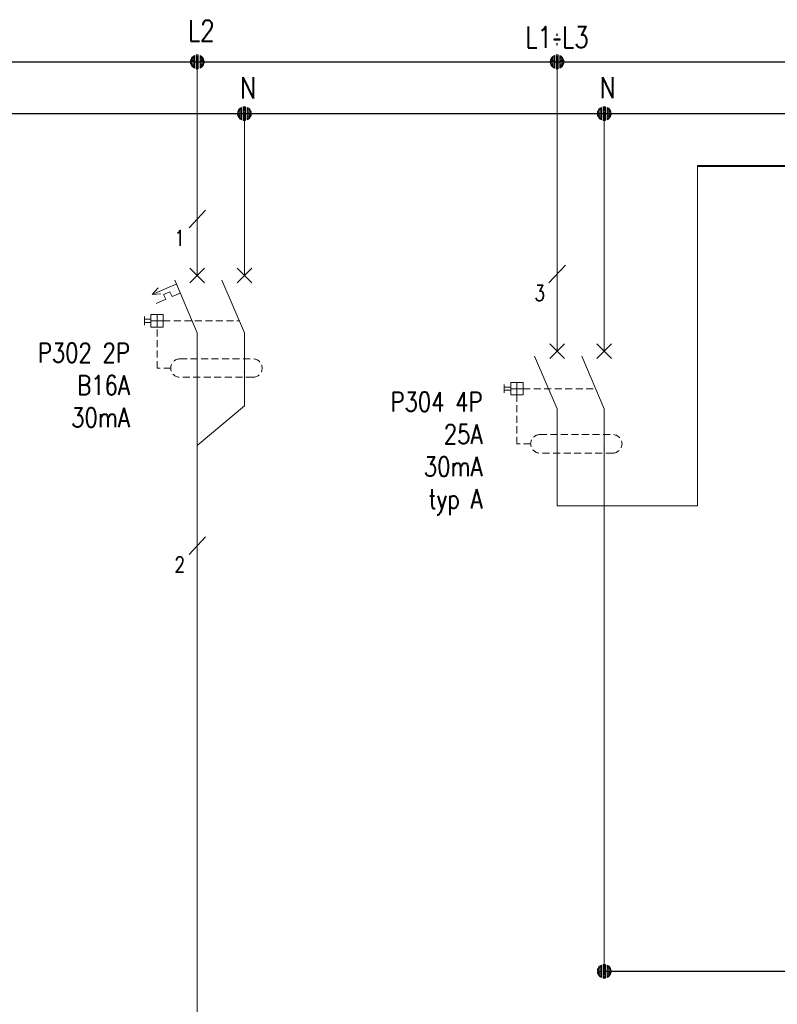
# Model space of a CAD drawing. Header units: millimetres. Extents: x 2505 to 3495, y 1397 to 1684.
# Tile 3 of 59: x 2590 to 2630, y 1465 to 1518. Entities that reach past the tile are written whole.
import ezdxf

# ---------------------------------------------------------------- set-up
doc = ezdxf.new("R2010")
doc.units = ezdxf.units.MM
doc.linetypes.add('DASHED2', pattern=[0.375, 0.25, -0.125])
doc.layers.add('OPIS', color=7, linetype='Continuous')
for name, color, linetype, lineweight in [('PRZEWODY', 3, 'Continuous', 20), ('SYMBOL', 3, 'Continuous', 20), ('SZYNY', 1, 'Continuous', 40)]:
    doc.layers.add(name, color=color, linetype=linetype, lineweight=lineweight)
doc.styles.add('SIMPLEX', font='simplex.shx', dxfattribs={"width": 0.8})

# ---------------------------------------------------------------- blocks, each defined once
blk = doc.blocks.new('P-PUNKT')
for p, q in [((-0.637, 0.172), (-0.658, 0.021)), ((-0.637, 0.172), (-0.658, 0.021)), ((-0.637, 0.002), (-0.656, -0.028)), ((-0.598, 0.282), (-0.637, 0.172)), ((-0.598, 0.282), (-0.637, 0.172)), ((-0.598, 0.142), (-0.637, 0.087)), ((-0.598, 0.002), (-0.637, 0.002)), ((-0.513, 0.425), (-0.598, 0.282)), ((-0.513, 0.425), (-0.598, 0.282)), ((-0.513, 0.285), (-0.598, 0.188)), ((-0.513, 0.145), (-0.598, 0.095)), ((-0.513, 0.006), (-0.598, 0.002)), ((-0.399, 0.524), (-0.513, 0.425)), ((-0.399, 0.524), (-0.513, 0.425)), ((-0.399, 0.408), (-0.513, 0.332)), ((-0.399, 0.291), (-0.513, 0.239)), ((-0.399, 0.175), (-0.513, 0.145)), ((-0.399, 0.058), (-0.513, 0.052)), ((-0.267, 0.605), (-0.399, 0.524)), ((-0.267, 0.605), (-0.399, 0.524)), ((-0.267, 0.495), (-0.399, 0.429)), ((-0.267, 0.385), (-0.399, 0.334)), ((-0.267, 0.274), (-0.399, 0.238)), ((-0.267, 0.164), (-0.399, 0.143)), ((-0.267, 0.053), (-0.399, 0.048)), ((-0.267, 0.605), (-0.267, -0.609)), ((-0.267, 0.605), (-0.267, -0.609)), ((-0.105, 0.664), (0.105, 0.664)), ((-0.105, 0.664), (0.105, 0.664)), ((-0.105, -0.664), (-0.105, 0.664)), ((-0.105, 0.664), (-0.105, -0.664)), ((-0.105, 0.562), (0.105, 0.562)), ((-0.105, 0.46), (0.105, 0.46)), ((-0.105, 0.358), (0.105, 0.358)), ((-0.105, 0.256), (0.105, 0.256)), ((-0.105, 0.153), (0.105, 0.153)), ((-0.105, 0.051), (0.105, 0.051)), ((0.105, -0.664), (0.105, 0.664)), ((0.105, 0.664), (0.105, -0.664)), ((0.267, 0.605), (0.267, -0.609)), ((0.267, 0.605), (0.267, -0.609)), ((0.267, 0.605), (0.399, 0.524)), ((0.267, 0.605), (0.399, 0.524)), ((0.267, 0.495), (0.399, 0.429)), ((0.267, 0.385), (0.399, 0.334)), ((0.267, 0.274), (0.399, 0.238)), ((0.267, 0.164), (0.399, 0.143)), ((0.267, 0.053), (0.399, 0.048)), ((0.399, 0.524), (0.513, 0.425)), ((0.399, 0.524), (0.513, 0.425)), ((0.399, 0.408), (0.513, 0.332)), ((0.399, 0.291), (0.513, 0.239)), ((0.399, 0.175), (0.513, 0.145)), ((0.399, 0.058), (0.513, 0.052)), ((0.513, 0.425), (0.598, 0.282)), ((0.513, 0.425), (0.598, 0.282)), ((0.513, 0.285), (0.598, 0.188)), ((0.513, 0.145), (0.598, 0.095)), ((0.513, 0.006), (0.598, 0.002)), ((0.598, 0.282), (0.637, 0.172)), ((0.598, 0.282), (0.637, 0.172)), ((0.598, 0.142), (0.637, 0.087)), ((0.598, 0.002), (0.637, 0.002)), ((0.637, 0.172), (0.658, 0.021)), ((0.637, 0.172), (0.658, 0.021)), ((0.637, 0.002), (0.656, -0.028)), ((-0.654, -0.076), (-0.637, -0.168)), ((-0.637, -0.168), (-0.654, -0.076)), ((-0.598, -0.138), (-0.637, -0.083)), ((-0.637, -0.168), (-0.598, -0.278)), ((-0.598, -0.278), (-0.637, -0.168)), ((-0.513, -0.134), (-0.598, -0.091)), ((-0.513, -0.274), (-0.598, -0.185)), ((-0.598, -0.278), (-0.513, -0.414)), ((-0.513, -0.414), (-0.598, -0.278)), ((-0.399, -0.058), (-0.513, -0.041)), ((-0.399, -0.175), (-0.513, -0.134)), ((-0.399, -0.291), (-0.513, -0.228)), ((-0.399, -0.408), (-0.513, -0.321)), ((-0.513, -0.414), (-0.399, -0.524)), ((-0.399, -0.524), (-0.513, -0.414)), ((-0.267, -0.057), (-0.399, -0.048)), ((-0.267, -0.167), (-0.399, -0.143)), ((-0.267, -0.278), (-0.399, -0.238)), ((-0.267, -0.388), (-0.399, -0.334)), ((-0.267, -0.499), (-0.399, -0.429)), ((-0.399, -0.524), (-0.267, -0.609)), ((-0.267, -0.609), (-0.399, -0.524)), ((-0.105, -0.051), (0.105, -0.051)), ((-0.105, -0.153), (0.105, -0.153)), ((-0.105, -0.256), (0.105, -0.256)), ((-0.105, -0.358), (0.105, -0.358)), ((-0.105, -0.46), (0.105, -0.46)), ((-0.105, -0.562), (0.105, -0.562)), ((0.105, -0.664), (-0.105, -0.664)), ((-0.105, -0.664), (0.105, -0.664)), ((0.267, -0.057), (0.399, -0.048)), ((0.267, -0.167), (0.399, -0.143)), ((0.267, -0.278), (0.399, -0.238)), ((0.267, -0.388), (0.399, -0.334)), ((0.267, -0.499), (0.399, -0.429)), ((0.399, -0.524), (0.267, -0.609)), ((0.267, -0.609), (0.399, -0.524)), ((0.399, -0.058), (0.513, -0.041)), ((0.399, -0.175), (0.513, -0.134)), ((0.399, -0.291), (0.513, -0.228)), ((0.399, -0.408), (0.513, -0.321)), ((0.513, -0.414), (0.399, -0.524)), ((0.399, -0.524), (0.513, -0.414)), ((0.513, -0.134), (0.598, -0.091)), ((0.513, -0.274), (0.598, -0.185)), ((0.598, -0.278), (0.513, -0.414)), ((0.513, -0.414), (0.598, -0.278)), ((0.598, -0.138), (0.637, -0.083)), ((0.637, -0.168), (0.598, -0.278)), ((0.598, -0.278), (0.637, -0.168)), ((0.654, -0.076), (0.637, -0.168)), ((0.637, -0.168), (0.654, -0.076))]:
    blk.add_line(p, q)
at = {"ltscale": 5}
blk.add_line((0.658, 0.021), (0.658, -0.076), dxfattribs=at)
blk.add_point((0, 0))
blk = doc.blocks.new('WYL_ROZ')
for p, q in [((0, 0), (0, 2)), ((5.04, 0), (5.04, 2)), ((-0.78, -0.78), (0.78, 0.78)), ((0.78, -0.78), (-0.78, 0.78)), ((4.26, -0.78), (5.83, 0.78)), ((5.83, -0.78), (4.26, 0.78)), ((-2.24, -0.93), (-4.83, -2.04)), ((-2.41, -0.52), (0, -6.16)), ((2.63, -0.52), (5.04, -6.16)), ((-4.83, -2.04), (-4.17, -1.32)), ((-3.9, -1.97), (-4.83, -2.04)), ((-2.92, -1.75), (-3.6, -2.04)), ((-3.6, -2.04), (-3.37, -2.56)), ((-2.92, -1.75), (-2.69, -2.27)), ((-1.82, -1.9), (-2.69, -2.27)), ((-3.37, -2.56), (-4.41, -3.01)), ((-4.96, -4.2), (-4.96, -5.53)), ((-3.63, -4.2), (-4.96, -4.2)), ((-4.3, -4.2), (-4.3, -5.53)), ((-3.63, -4.2), (-3.63, -5.53)), ((-5.65, -4.41), (-5.65, -5.32)), ((-4.96, -4.69), (-5.65, -4.69)), ((-4.96, -5.03), (-5.65, -5.03)), ((-3.63, -4.86), (-4.96, -4.86)), ((-3.63, -5.53), (-4.96, -5.53)), ((0, -6.12), (0, -11.54)), ((5.04, -6.16), (5.04, -11.58))]:
    blk.add_line(p, q)
at = {"color": 3}
blk.add_line((2.63, -0.52), (5.04, -6.16), dxfattribs=at)
blk.add_line((2.63, -0.52), (5.04, -6.16), dxfattribs=at)
at = {"color": 4, "linetype": 'DASHED2', "ltscale": 3}
for p, q in [((-3.63, -4.86), (4.49, -4.86)), ((-1.84, -8.93), (5.95, -8.93)), ((5.95, -10.91), (-1.84, -10.91))]:
    blk.add_line(p, q, dxfattribs=at)
blk.add_lwpolyline([(-2.83, -9.92), (-4.3, -9.92), (-4.3, -5.53)], dxfattribs=at)
for centre, start, end in [((-1.84, -9.92), 90, 270), ((5.95, -9.92), 270, 90)]:
    blk.add_arc(centre, 0.99, start, end, dxfattribs=at)
blk.add_point((5.04, -10.35), dxfattribs=at)
blk.add_point((5.04, -10.35), dxfattribs=at)
blk = doc.blocks.new('*U190')
for p, q in [((-0.637, 0.172), (-0.658, 0.021)), ((-0.637, 0.172), (-0.658, 0.021)), ((-0.637, 0.002), (-0.656, -0.028)), ((-0.598, 0.282), (-0.637, 0.172)), ((-0.598, 0.282), (-0.637, 0.172)), ((-0.598, 0.142), (-0.637, 0.087)), ((-0.598, 0.002), (-0.637, 0.002)), ((-0.513, 0.425), (-0.598, 0.282)), ((-0.513, 0.425), (-0.598, 0.282)), ((-0.513, 0.285), (-0.598, 0.188)), ((-0.513, 0.145), (-0.598, 0.095)), ((-0.513, 0.006), (-0.598, 0.002)), ((-0.399, 0.524), (-0.513, 0.425)), ((-0.399, 0.524), (-0.513, 0.425)), ((-0.399, 0.408), (-0.513, 0.332)), ((-0.399, 0.291), (-0.513, 0.239)), ((-0.399, 0.175), (-0.513, 0.145)), ((-0.399, 0.058), (-0.513, 0.052)), ((-0.267, 0.605), (-0.399, 0.524)), ((-0.267, 0.605), (-0.399, 0.524)), ((-0.267, 0.495), (-0.399, 0.429)), ((-0.267, 0.385), (-0.399, 0.334)), ((-0.267, 0.274), (-0.399, 0.238)), ((-0.267, 0.164), (-0.399, 0.143)), ((-0.267, 0.053), (-0.399, 0.048)), ((-0.267, 0.605), (-0.267, -0.609)), ((-0.267, 0.605), (-0.267, -0.609)), ((-0.105, 0.664), (0.105, 0.664)), ((-0.105, 0.664), (0.105, 0.664)), ((-0.105, -0.664), (-0.105, 0.664)), ((-0.105, 0.664), (-0.105, -0.664)), ((-0.105, 0.562), (0.105, 0.562)), ((-0.105, 0.46), (0.105, 0.46)), ((-0.105, 0.358), (0.105, 0.358)), ((-0.105, 0.256), (0.105, 0.256)), ((-0.105, 0.153), (0.105, 0.153)), ((-0.105, 0.051), (0.105, 0.051)), ((0.105, -0.664), (0.105, 0.664)), ((0.105, 0.664), (0.105, -0.664)), ((0.267, 0.605), (0.267, -0.609)), ((0.267, 0.605), (0.267, -0.609)), ((0.267, 0.605), (0.399, 0.524)), ((0.267, 0.605), (0.399, 0.524)), ((0.267, 0.495), (0.399, 0.429)), ((0.267, 0.385), (0.399, 0.334)), ((0.267, 0.274), (0.399, 0.238)), ((0.267, 0.164), (0.399, 0.143)), ((0.267, 0.053), (0.399, 0.048)), ((0.399, 0.524), (0.513, 0.425)), ((0.399, 0.524), (0.513, 0.425)), ((0.399, 0.408), (0.513, 0.332)), ((0.399, 0.291), (0.513, 0.239)), ((0.399, 0.175), (0.513, 0.145)), ((0.399, 0.058), (0.513, 0.052)), ((0.513, 0.425), (0.598, 0.282)), ((0.513, 0.425), (0.598, 0.282)), ((0.513, 0.285), (0.598, 0.188)), ((0.513, 0.145), (0.598, 0.095)), ((0.513, 0.006), (0.598, 0.002)), ((0.598, 0.282), (0.637, 0.172)), ((0.598, 0.282), (0.637, 0.172)), ((0.598, 0.142), (0.637, 0.087)), ((0.598, 0.002), (0.637, 0.002)), ((0.637, 0.172), (0.658, 0.021)), ((0.637, 0.172), (0.658, 0.021)), ((0.637, 0.002), (0.656, -0.028)), ((-0.654, -0.076), (-0.637, -0.168)), ((-0.637, -0.168), (-0.654, -0.076)), ((-0.598, -0.138), (-0.637, -0.083)), ((-0.637, -0.168), (-0.598, -0.278)), ((-0.598, -0.278), (-0.637, -0.168)), ((-0.513, -0.134), (-0.598, -0.091)), ((-0.513, -0.274), (-0.598, -0.185)), ((-0.598, -0.278), (-0.513, -0.414)), ((-0.513, -0.414), (-0.598, -0.278)), ((-0.399, -0.058), (-0.513, -0.041)), ((-0.399, -0.175), (-0.513, -0.134)), ((-0.399, -0.291), (-0.513, -0.228)), ((-0.399, -0.408), (-0.513, -0.321)), ((-0.513, -0.414), (-0.399, -0.524)), ((-0.399, -0.524), (-0.513, -0.414)), ((-0.267, -0.057), (-0.399, -0.048)), ((-0.267, -0.167), (-0.399, -0.143)), ((-0.267, -0.278), (-0.399, -0.238)), ((-0.267, -0.388), (-0.399, -0.334)), ((-0.267, -0.499), (-0.399, -0.429)), ((-0.399, -0.524), (-0.267, -0.609)), ((-0.267, -0.609), (-0.399, -0.524)), ((-0.105, -0.051), (0.105, -0.051)), ((-0.105, -0.153), (0.105, -0.153)), ((-0.105, -0.256), (0.105, -0.256)), ((-0.105, -0.358), (0.105, -0.358)), ((-0.105, -0.46), (0.105, -0.46)), ((-0.105, -0.562), (0.105, -0.562)), ((0.105, -0.664), (-0.105, -0.664)), ((-0.105, -0.664), (0.105, -0.664)), ((0.267, -0.057), (0.399, -0.048)), ((0.267, -0.167), (0.399, -0.143)), ((0.267, -0.278), (0.399, -0.238)), ((0.267, -0.388), (0.399, -0.334)), ((0.267, -0.499), (0.399, -0.429)), ((0.399, -0.524), (0.267, -0.609)), ((0.267, -0.609), (0.399, -0.524)), ((0.399, -0.058), (0.513, -0.041)), ((0.399, -0.175), (0.513, -0.134)), ((0.399, -0.291), (0.513, -0.228)), ((0.399, -0.408), (0.513, -0.321)), ((0.513, -0.414), (0.399, -0.524)), ((0.399, -0.524), (0.513, -0.414)), ((0.513, -0.134), (0.598, -0.091)), ((0.513, -0.274), (0.598, -0.185)), ((0.598, -0.278), (0.513, -0.414)), ((0.513, -0.414), (0.598, -0.278)), ((0.598, -0.138), (0.637, -0.083)), ((0.637, -0.168), (0.598, -0.278)), ((0.598, -0.278), (0.637, -0.168)), ((0.654, -0.076), (0.637, -0.168)), ((0.637, -0.168), (0.654, -0.076))]:
    blk.add_line(p, q)
at = {"ltscale": 5}
blk.add_line((0.658, 0.021), (0.658, -0.076), dxfattribs=at)
blk.add_point((0, 0))
blk = doc.blocks.new('*U191')
for p, q in [((-0.637, 0.172), (-0.658, 0.021)), ((-0.637, 0.172), (-0.658, 0.021)), ((-0.637, 0.002), (-0.656, -0.028)), ((-0.598, 0.282), (-0.637, 0.172)), ((-0.598, 0.282), (-0.637, 0.172)), ((-0.598, 0.142), (-0.637, 0.087)), ((-0.598, 0.002), (-0.637, 0.002)), ((-0.513, 0.425), (-0.598, 0.282)), ((-0.513, 0.425), (-0.598, 0.282)), ((-0.513, 0.285), (-0.598, 0.188)), ((-0.513, 0.145), (-0.598, 0.095)), ((-0.513, 0.006), (-0.598, 0.002)), ((-0.399, 0.524), (-0.513, 0.425)), ((-0.399, 0.524), (-0.513, 0.425)), ((-0.399, 0.408), (-0.513, 0.332)), ((-0.399, 0.291), (-0.513, 0.239)), ((-0.399, 0.175), (-0.513, 0.145)), ((-0.399, 0.058), (-0.513, 0.052)), ((-0.267, 0.605), (-0.399, 0.524)), ((-0.267, 0.605), (-0.399, 0.524)), ((-0.267, 0.495), (-0.399, 0.429)), ((-0.267, 0.385), (-0.399, 0.334)), ((-0.267, 0.274), (-0.399, 0.238)), ((-0.267, 0.164), (-0.399, 0.143)), ((-0.267, 0.053), (-0.399, 0.048)), ((-0.267, 0.605), (-0.267, -0.609)), ((-0.267, 0.605), (-0.267, -0.609)), ((-0.105, 0.664), (0.105, 0.664)), ((-0.105, 0.664), (0.105, 0.664)), ((-0.105, -0.664), (-0.105, 0.664)), ((-0.105, 0.664), (-0.105, -0.664)), ((-0.105, 0.562), (0.105, 0.562)), ((-0.105, 0.46), (0.105, 0.46)), ((-0.105, 0.358), (0.105, 0.358)), ((-0.105, 0.256), (0.105, 0.256)), ((-0.105, 0.153), (0.105, 0.153)), ((-0.105, 0.051), (0.105, 0.051)), ((0.105, -0.664), (0.105, 0.664)), ((0.105, 0.664), (0.105, -0.664)), ((0.267, 0.605), (0.267, -0.609)), ((0.267, 0.605), (0.267, -0.609)), ((0.267, 0.605), (0.399, 0.524)), ((0.267, 0.605), (0.399, 0.524)), ((0.267, 0.495), (0.399, 0.429)), ((0.267, 0.385), (0.399, 0.334)), ((0.267, 0.274), (0.399, 0.238)), ((0.267, 0.164), (0.399, 0.143)), ((0.267, 0.053), (0.399, 0.048)), ((0.399, 0.524), (0.513, 0.425)), ((0.399, 0.524), (0.513, 0.425)), ((0.399, 0.408), (0.513, 0.332)), ((0.399, 0.291), (0.513, 0.239)), ((0.399, 0.175), (0.513, 0.145)), ((0.399, 0.058), (0.513, 0.052)), ((0.513, 0.425), (0.598, 0.282)), ((0.513, 0.425), (0.598, 0.282)), ((0.513, 0.285), (0.598, 0.188)), ((0.513, 0.145), (0.598, 0.095)), ((0.513, 0.006), (0.598, 0.002)), ((0.598, 0.282), (0.637, 0.172)), ((0.598, 0.282), (0.637, 0.172)), ((0.598, 0.142), (0.637, 0.087)), ((0.598, 0.002), (0.637, 0.002)), ((0.637, 0.172), (0.658, 0.021)), ((0.637, 0.172), (0.658, 0.021)), ((0.637, 0.002), (0.656, -0.028)), ((-0.654, -0.076), (-0.637, -0.168)), ((-0.637, -0.168), (-0.654, -0.076)), ((-0.598, -0.138), (-0.637, -0.083)), ((-0.637, -0.168), (-0.598, -0.278)), ((-0.598, -0.278), (-0.637, -0.168)), ((-0.513, -0.134), (-0.598, -0.091)), ((-0.513, -0.274), (-0.598, -0.185)), ((-0.598, -0.278), (-0.513, -0.414)), ((-0.513, -0.414), (-0.598, -0.278)), ((-0.399, -0.058), (-0.513, -0.041)), ((-0.399, -0.175), (-0.513, -0.134)), ((-0.399, -0.291), (-0.513, -0.228)), ((-0.399, -0.408), (-0.513, -0.321)), ((-0.513, -0.414), (-0.399, -0.524)), ((-0.399, -0.524), (-0.513, -0.414)), ((-0.267, -0.057), (-0.399, -0.048)), ((-0.267, -0.167), (-0.399, -0.143)), ((-0.267, -0.278), (-0.399, -0.238)), ((-0.267, -0.388), (-0.399, -0.334)), ((-0.267, -0.499), (-0.399, -0.429)), ((-0.399, -0.524), (-0.267, -0.609)), ((-0.267, -0.609), (-0.399, -0.524)), ((-0.105, -0.051), (0.105, -0.051)), ((-0.105, -0.153), (0.105, -0.153)), ((-0.105, -0.256), (0.105, -0.256)), ((-0.105, -0.358), (0.105, -0.358)), ((-0.105, -0.46), (0.105, -0.46)), ((-0.105, -0.562), (0.105, -0.562)), ((0.105, -0.664), (-0.105, -0.664)), ((-0.105, -0.664), (0.105, -0.664)), ((0.267, -0.057), (0.399, -0.048)), ((0.267, -0.167), (0.399, -0.143)), ((0.267, -0.278), (0.399, -0.238)), ((0.267, -0.388), (0.399, -0.334)), ((0.267, -0.499), (0.399, -0.429)), ((0.399, -0.524), (0.267, -0.609)), ((0.267, -0.609), (0.399, -0.524)), ((0.399, -0.058), (0.513, -0.041)), ((0.399, -0.175), (0.513, -0.134)), ((0.399, -0.291), (0.513, -0.228)), ((0.399, -0.408), (0.513, -0.321)), ((0.513, -0.414), (0.399, -0.524)), ((0.399, -0.524), (0.513, -0.414)), ((0.513, -0.134), (0.598, -0.091)), ((0.513, -0.274), (0.598, -0.185)), ((0.598, -0.278), (0.513, -0.414)), ((0.513, -0.414), (0.598, -0.278)), ((0.598, -0.138), (0.637, -0.083)), ((0.637, -0.168), (0.598, -0.278)), ((0.598, -0.278), (0.637, -0.168)), ((0.654, -0.076), (0.637, -0.168)), ((0.637, -0.168), (0.654, -0.076))]:
    blk.add_line(p, q)
at = {"ltscale": 5}
blk.add_line((0.658, 0.021), (0.658, -0.076), dxfattribs=at)
blk.add_point((0, 0))
blk = doc.blocks.new('różnicowoprądowy')
for p, q in [((0, 0), (0, 2)), ((5.04, 0), (5.04, 2)), ((-0.78, -0.78), (0.78, 0.78)), ((0.78, -0.78), (-0.78, 0.78)), ((4.26, -0.78), (5.83, 0.78)), ((5.83, -0.78), (4.26, 0.78)), ((-2.41, -0.52), (0, -6.16)), ((2.63, -0.52), (5.04, -6.16)), ((-5.65, -3.56), (-5.65, -4.47)), ((-4.96, -3.85), (-5.65, -3.85)), ((-4.96, -4.18), (-5.65, -4.18)), ((-4.96, -3.35), (-4.96, -4.68)), ((-3.63, -3.35), (-4.96, -3.35)), ((-3.63, -4.02), (-4.96, -4.02)), ((-4.3, -3.35), (-4.3, -4.68)), ((-3.63, -3.35), (-3.63, -4.68)), ((-3.63, -4.68), (-4.96, -4.68)), ((0, -6.12), (0, -11.54)), ((5.04, -6.16), (5.04, -11.58))]:
    blk.add_line(p, q)
at = {"color": 3}
blk.add_line((2.63, -0.52), (5.04, -6.16), dxfattribs=at)
blk.add_line((2.63, -0.52), (5.04, -6.16), dxfattribs=at)
at = {"color": 4, "linetype": 'DASHED2', "ltscale": 3}
for p, q in [((-3.63, -4.02), (4.13, -4.02)), ((-1.84, -8.93), (5.95, -8.93)), ((5.95, -10.91), (-1.84, -10.91))]:
    blk.add_line(p, q, dxfattribs=at)
blk.add_lwpolyline([(-2.83, -9.92), (-4.3, -9.92), (-4.3, -4.68)], dxfattribs=at)
for centre, start, end in [((-1.84, -9.92), 90, 270), ((5.95, -9.92), 270, 90)]:
    blk.add_arc(centre, 0.99, start, end, dxfattribs=at)
blk.add_point((5.04, -10.35), dxfattribs=at)
blk.add_point((5.04, -10.35), dxfattribs=at)
blk = doc.blocks.new('*U198')
for p, q in [((-0.637, 0.172), (-0.658, 0.021)), ((-0.637, 0.172), (-0.658, 0.021)), ((-0.637, 0.002), (-0.656, -0.028)), ((-0.598, 0.282), (-0.637, 0.172)), ((-0.598, 0.282), (-0.637, 0.172)), ((-0.598, 0.142), (-0.637, 0.087)), ((-0.598, 0.002), (-0.637, 0.002)), ((-0.513, 0.425), (-0.598, 0.282)), ((-0.513, 0.425), (-0.598, 0.282)), ((-0.513, 0.285), (-0.598, 0.188)), ((-0.513, 0.145), (-0.598, 0.095)), ((-0.513, 0.006), (-0.598, 0.002)), ((-0.399, 0.524), (-0.513, 0.425)), ((-0.399, 0.524), (-0.513, 0.425)), ((-0.399, 0.408), (-0.513, 0.332)), ((-0.399, 0.291), (-0.513, 0.239)), ((-0.399, 0.175), (-0.513, 0.145)), ((-0.399, 0.058), (-0.513, 0.052)), ((-0.267, 0.605), (-0.399, 0.524)), ((-0.267, 0.605), (-0.399, 0.524)), ((-0.267, 0.495), (-0.399, 0.429)), ((-0.267, 0.385), (-0.399, 0.334)), ((-0.267, 0.274), (-0.399, 0.238)), ((-0.267, 0.164), (-0.399, 0.143)), ((-0.267, 0.053), (-0.399, 0.048)), ((-0.267, 0.605), (-0.267, -0.609)), ((-0.267, 0.605), (-0.267, -0.609)), ((-0.105, 0.664), (0.105, 0.664)), ((-0.105, 0.664), (0.105, 0.664)), ((-0.105, -0.664), (-0.105, 0.664)), ((-0.105, 0.664), (-0.105, -0.664)), ((-0.105, 0.562), (0.105, 0.562)), ((-0.105, 0.46), (0.105, 0.46)), ((-0.105, 0.358), (0.105, 0.358)), ((-0.105, 0.256), (0.105, 0.256)), ((-0.105, 0.153), (0.105, 0.153)), ((-0.105, 0.051), (0.105, 0.051)), ((0.105, -0.664), (0.105, 0.664)), ((0.105, 0.664), (0.105, -0.664)), ((0.267, 0.605), (0.267, -0.609)), ((0.267, 0.605), (0.267, -0.609)), ((0.267, 0.605), (0.399, 0.524)), ((0.267, 0.605), (0.399, 0.524)), ((0.267, 0.495), (0.399, 0.429)), ((0.267, 0.385), (0.399, 0.334)), ((0.267, 0.274), (0.399, 0.238)), ((0.267, 0.164), (0.399, 0.143)), ((0.267, 0.053), (0.399, 0.048)), ((0.399, 0.524), (0.513, 0.425)), ((0.399, 0.524), (0.513, 0.425)), ((0.399, 0.408), (0.513, 0.332)), ((0.399, 0.291), (0.513, 0.239)), ((0.399, 0.175), (0.513, 0.145)), ((0.399, 0.058), (0.513, 0.052)), ((0.513, 0.425), (0.598, 0.282)), ((0.513, 0.425), (0.598, 0.282)), ((0.513, 0.285), (0.598, 0.188)), ((0.513, 0.145), (0.598, 0.095)), ((0.513, 0.006), (0.598, 0.002)), ((0.598, 0.282), (0.637, 0.172)), ((0.598, 0.282), (0.637, 0.172)), ((0.598, 0.142), (0.637, 0.087)), ((0.598, 0.002), (0.637, 0.002)), ((0.637, 0.172), (0.658, 0.021)), ((0.637, 0.172), (0.658, 0.021)), ((0.637, 0.002), (0.656, -0.028)), ((-0.654, -0.076), (-0.637, -0.168)), ((-0.637, -0.168), (-0.654, -0.076)), ((-0.598, -0.138), (-0.637, -0.083)), ((-0.637, -0.168), (-0.598, -0.278)), ((-0.598, -0.278), (-0.637, -0.168)), ((-0.513, -0.134), (-0.598, -0.091)), ((-0.513, -0.274), (-0.598, -0.185)), ((-0.598, -0.278), (-0.513, -0.414)), ((-0.513, -0.414), (-0.598, -0.278)), ((-0.399, -0.058), (-0.513, -0.041)), ((-0.399, -0.175), (-0.513, -0.134)), ((-0.399, -0.291), (-0.513, -0.228)), ((-0.399, -0.408), (-0.513, -0.321)), ((-0.513, -0.414), (-0.399, -0.524)), ((-0.399, -0.524), (-0.513, -0.414)), ((-0.267, -0.057), (-0.399, -0.048)), ((-0.267, -0.167), (-0.399, -0.143)), ((-0.267, -0.278), (-0.399, -0.238)), ((-0.267, -0.388), (-0.399, -0.334)), ((-0.267, -0.499), (-0.399, -0.429)), ((-0.399, -0.524), (-0.267, -0.609)), ((-0.267, -0.609), (-0.399, -0.524)), ((-0.105, -0.051), (0.105, -0.051)), ((-0.105, -0.153), (0.105, -0.153)), ((-0.105, -0.256), (0.105, -0.256)), ((-0.105, -0.358), (0.105, -0.358)), ((-0.105, -0.46), (0.105, -0.46)), ((-0.105, -0.562), (0.105, -0.562)), ((0.105, -0.664), (-0.105, -0.664)), ((-0.105, -0.664), (0.105, -0.664)), ((0.267, -0.057), (0.399, -0.048)), ((0.267, -0.167), (0.399, -0.143)), ((0.267, -0.278), (0.399, -0.238)), ((0.267, -0.388), (0.399, -0.334)), ((0.267, -0.499), (0.399, -0.429)), ((0.399, -0.524), (0.267, -0.609)), ((0.267, -0.609), (0.399, -0.524)), ((0.399, -0.058), (0.513, -0.041)), ((0.399, -0.175), (0.513, -0.134)), ((0.399, -0.291), (0.513, -0.228)), ((0.399, -0.408), (0.513, -0.321)), ((0.513, -0.414), (0.399, -0.524)), ((0.399, -0.524), (0.513, -0.414)), ((0.513, -0.134), (0.598, -0.091)), ((0.513, -0.274), (0.598, -0.185)), ((0.598, -0.278), (0.513, -0.414)), ((0.513, -0.414), (0.598, -0.278)), ((0.598, -0.138), (0.637, -0.083)), ((0.637, -0.168), (0.598, -0.278)), ((0.598, -0.278), (0.637, -0.168)), ((0.654, -0.076), (0.637, -0.168)), ((0.637, -0.168), (0.654, -0.076))]:
    blk.add_line(p, q)
at = {"ltscale": 5}
blk.add_line((0.658, 0.021), (0.658, -0.076), dxfattribs=at)
blk.add_point((0, 0))

msp = doc.modelspace()

# ---------------------------------------------------------------- linework, layer by layer
at = {"layer": 'PRZEWODY', "ltscale": 5}
for p, q in [((2599.236, 1504.082), (2599.236, 1515.51)), ((2625.981, 1491.758), (2625.981, 1509.95)), ((2601.758, 1498.292), (2601.758, 1497.101)), ((2621.002, 1496.952), (2621.002, 1466.85)), ((2618.481, 1494.258), (2618.481, 1491.758)), ((2618.481, 1491.758), (2625.981, 1491.758))]:
    msp.add_line(p, q, dxfattribs=at)
at = {"layer": 'PRZEWODY'}
for p, q in [((2618.481, 1501.034), (2618.481, 1515.51)), ((2601.758, 1505.084), (2601.758, 1512.738)), ((2599.236, 1488.699), (2599.236, 1441.541))]:
    msp.add_line(p, q, dxfattribs=at)
at = {"layer": 'SYMBOL'}
for p, q in [((2621.002, 1501.007), (2621.002, 1512.738)), ((2598.796, 1506.636), (2599.677, 1507.581)), ((2618.04, 1503.691), (2618.921, 1504.636)), ((2599.236, 1498.61), (2599.236, 1488.699)), ((2601.758, 1497.101), (2599.236, 1494.976)), ((2598.796, 1489.148), (2599.677, 1490.093))]:
    msp.add_line(p, q, dxfattribs=at)
at = {"layer": 'SZYNY', "lineweight": -3}
for p, q in [((2551.274, 1515.51), (2784.235, 1515.51)), ((2553.703, 1515.509), (3301.29, 1515.509))]:
    msp.add_line(p, q, dxfattribs=at)
at = {"layer": 'SZYNY', "color": 5, "lineweight": -3}
for p, q in [((2551.274, 1512.738), (2784.235, 1512.738)), ((2553.703, 1512.739), (3301.29, 1512.739)), ((2621.002, 1466.85), (2669.379, 1466.85))]:
    msp.add_line(p, q, dxfattribs=at)
at = {"layer": 'SZYNY'}
msp.add_line((2625.981, 1509.95), (2666.608, 1509.95), dxfattribs=at)

# ---------------------------------------------------------------- block references
at = {"layer": 'PRZEWODY'}
for name, p, xscale, yscale, zscale in [('P-PUNKT', (2599.236, 1515.51), 0.5543999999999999, 0.5543999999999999, 0.5543999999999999), ('*U190', (2618.481, 1515.51), 0.5543999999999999, 0.5543999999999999, 0.5543999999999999), ('P-PUNKT', (2601.758, 1512.738), 0.5543999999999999, 0.5543999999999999, 0.5543999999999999), ('*U191', (2621.002, 1512.738), 0.5543999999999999, 0.5543999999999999, 0.5543999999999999), ('różnicowoprądowy', (2618.481, 1500.03), 0.5, 0.5, 0.5), ('*U198', (2621.002, 1466.85), 0.5543999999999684, 0.5543999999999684, 0.5543999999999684)]:
    msp.add_blockref(name, p, dxfattribs=dict(at, xscale=xscale, yscale=yscale, zscale=zscale))
at = {"layer": 'SYMBOL', "color": 6, "xscale": 0.5, "yscale": 0.5, "zscale": 0.5}
msp.add_blockref('WYL_ROZ', (2599.236, 1504.084), dxfattribs=at)

# ---------------------------------------------------------------- texts
at = {"layer": 'OPIS', "lineweight": -3, "style": 'SIMPLEX', "width": 0.8}
msp.add_text('L2', height=1.134, dxfattribs=at).set_placement((2598.729, 1516.61))
at = {"layer": 'OPIS', "style": 'SIMPLEX', "width": 0.8}
for s, height, p in [('L1÷L3', 1.134, (2616.777, 1516.26)), ('N', 1.134, (2601.527, 1513.549)), ('N', 1.134, (2620.743, 1513.56)), ('1', 0.832, (2598.018, 1505.67)), ('3', 0.832, (2617.263, 1502.726)), ('2', 0.832, (2598.018, 1488.198))]:
    msp.add_text(s, height=height, dxfattribs=at).set_placement(p)
at = {"layer": 'OPIS', "char_height": 1.0395, "attachment_point": 3, "style": 'SIMPLEX'}
for s, insert in [('P302 2P \\PB16A\\P30mA', (2595.626, 1500.463)), ('P304 4P \\P25A\\P30mA\\Ptyp A', (2614.496, 1497.841))]:
    msp.add_mtext_dynamic_manual_height_columns(s, width=5.47973, gutter_width=7.173, heights=[0], dxfattribs=dict(at, insert=insert))

doc.saveas('drawing.dxf')
